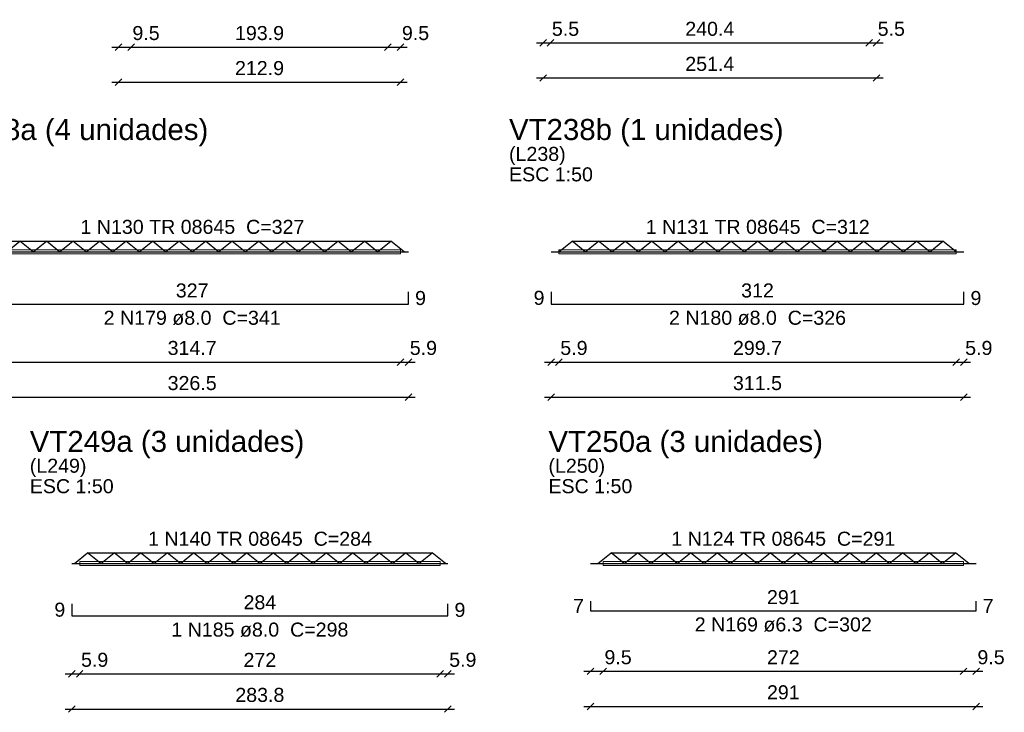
# Model space of a CAD drawing. Header units: millimetres. Extents: x 0 to 119, y 0 to 84.
# Tile 19 of 23: x 69 to 84, y 62 to 72. Entities that reach past the tile are written whole.
import ezdxf

# ---------------------------------------------------------------- set-up
doc = ezdxf.new("R2010")
doc.units = ezdxf.units.MM
doc.header["$MEASUREMENT"] = 0
doc.linetypes.add('NULL', pattern=[0])
doc.layers.get('0').update_dxf_attribs({"lineweight": 18})
for name, color, linetype, lineweight in [('Descrição da armadura', 7, 'Continuous', 0), ('DT-Armadura positiva', 2, 'Continuous', 30), ('DT-Cotas', 9, 'Continuous', 5), ('DT-Forma', 5, 'Continuous', 5), ('DT-Título', 3, 'Continuous', 20), ('Textos armaduras', 7, 'Continuous', 0)]:
    doc.layers.add(name, color=color, linetype=linetype, lineweight=lineweight)
doc.styles.add('Arial', font='txt')
doc.dimstyles.new('UM_50.000000', dxfattribs={"dimtxt": 0.18, "dimasz": 0.1, "dimexe": 0.1, "dimexo": 0.2, "dimgap": 0, "dimtad": 1, "dimtih": 1, "dimtoh": 1, "dimdec": 1, "dimlfac": 50, "dimzin": 0, "dimdsep": 46, "dimtxsty": 'Standard', "dimcen": 0.09, "dimdle": 0.1, "dimadec": 1, "dimazin": 2, "dimtfac": 1, "dimtdec": 4, "dimtofl": 0, "dimtmove": 0, "dimatfit": 3, "dimfxl": 1, "dimtolj": 1, "dimarcsym": 0})

# ---------------------------------------------------------------- blocks, each defined once
blk = doc.blocks.new('_Oblique')
at = {"color": 0, "linetype": 'ByBlock', "lineweight": -2}
blk.add_line((-0.5, -0.5), (0.5, 0.5), dxfattribs=at)
blk = doc.blocks.new('*D110')
at = {"layer": 'Defpoints', "color": 0}
for p in [(70.237, 71.296), (74.495, 71.296), (74.495, 71.296)]:
    blk.add_point(p, dxfattribs=at)
at = {"layer": 'DT-Cotas', "color": 0, "lineweight": -2}
blk.add_line((70.137, 71.296), (74.595, 71.296), dxfattribs=at)
at = {"layer": 'DT-Cotas', "color": 0, "lineweight": -2, "xscale": 0.1, "yscale": 0.1, "zscale": 0.1, "rotation": 180}
blk.add_blockref('_Oblique', (70.237, 71.296), dxfattribs=at)
at = {"layer": 'DT-Cotas', "color": 0, "lineweight": -2, "xscale": 0.1, "yscale": 0.1, "zscale": 0.1}
blk.add_blockref('_Oblique', (74.495, 71.296), dxfattribs=at)
at = {"layer": 'DT-Cotas', "color": 7, "insert": (72.366, 71.508), "char_height": 0.2118, "attachment_point": 5, "rotation": 0.0057, "style": 'Arial'}
blk.add_mtext('\\A1;212.9', dxfattribs=at)
blk = doc.blocks.new('*D111')
at = {"layer": 'Defpoints', "color": 0}
for p in [(70.237, 71.825), (70.427, 71.825), (70.427, 71.825)]:
    blk.add_point(p, dxfattribs=at)
at = {"layer": 'DT-Cotas', "color": 0, "lineweight": -2}
blk.add_line((70.137, 71.825), (70.527, 71.825), dxfattribs=at)
at = {"layer": 'DT-Cotas', "color": 0, "lineweight": -2, "xscale": 0.1, "yscale": 0.1, "zscale": 0.1, "rotation": 180}
blk.add_blockref('_Oblique', (70.237, 71.825), dxfattribs=at)
at = {"layer": 'DT-Cotas', "color": 0, "lineweight": -2, "xscale": 0.1, "yscale": 0.1, "zscale": 0.1}
blk.add_blockref('_Oblique', (70.427, 71.825), dxfattribs=at)
at = {"layer": 'DT-Cotas', "color": 7, "insert": (70.653, 72.037), "char_height": 0.2118, "attachment_point": 5, "rotation": 0.0057, "style": 'Arial'}
blk.add_mtext('\\A1;9.5', dxfattribs=at)
blk = doc.blocks.new('*D112')
at = {"layer": 'Defpoints', "color": 0}
for p in [(70.427, 71.825), (74.305, 71.825), (74.305, 71.825)]:
    blk.add_point(p, dxfattribs=at)
at = {"layer": 'DT-Cotas', "color": 0, "lineweight": -2}
blk.add_line((70.327, 71.825), (74.405, 71.825), dxfattribs=at)
at = {"layer": 'DT-Cotas', "color": 0, "lineweight": -2, "xscale": 0.1, "yscale": 0.1, "zscale": 0.1, "rotation": 180}
blk.add_blockref('_Oblique', (70.427, 71.825), dxfattribs=at)
at = {"layer": 'DT-Cotas', "color": 0, "lineweight": -2, "xscale": 0.1, "yscale": 0.1, "zscale": 0.1}
blk.add_blockref('_Oblique', (74.305, 71.825), dxfattribs=at)
at = {"layer": 'DT-Cotas', "color": 7, "insert": (72.366, 72.037), "char_height": 0.2118, "attachment_point": 5, "rotation": 0.0057, "style": 'Arial'}
blk.add_mtext('\\A1;193.9', dxfattribs=at)
blk = doc.blocks.new('*D113')
at = {"layer": 'Defpoints', "color": 0}
for p in [(74.305, 71.825), (74.495, 71.825), (74.495, 71.825)]:
    blk.add_point(p, dxfattribs=at)
at = {"layer": 'DT-Cotas', "color": 0, "lineweight": -2}
blk.add_line((74.205, 71.825), (74.595, 71.825), dxfattribs=at)
at = {"layer": 'DT-Cotas', "color": 0, "lineweight": -2, "xscale": 0.1, "yscale": 0.1, "zscale": 0.1, "rotation": 180}
blk.add_blockref('_Oblique', (74.305, 71.825), dxfattribs=at)
at = {"layer": 'DT-Cotas', "color": 0, "lineweight": -2, "xscale": 0.1, "yscale": 0.1, "zscale": 0.1}
blk.add_blockref('_Oblique', (74.495, 71.825), dxfattribs=at)
at = {"layer": 'DT-Cotas', "color": 7, "insert": (74.721, 72.037), "char_height": 0.2118, "attachment_point": 5, "rotation": 0.0057, "style": 'Arial'}
blk.add_mtext('\\A1;9.5', dxfattribs=at)
blk = doc.blocks.new('*D114')
at = {"layer": 'Defpoints', "color": 0}
for p in [(76.649, 71.36), (81.678, 71.36), (81.678, 71.36)]:
    blk.add_point(p, dxfattribs=at)
at = {"layer": 'DT-Cotas', "color": 0, "lineweight": -2}
blk.add_line((76.549, 71.36), (81.778, 71.36), dxfattribs=at)
at = {"layer": 'DT-Cotas', "color": 0, "lineweight": -2, "xscale": 0.1, "yscale": 0.1, "zscale": 0.1, "rotation": 180}
blk.add_blockref('_Oblique', (76.649, 71.36), dxfattribs=at)
at = {"layer": 'DT-Cotas', "color": 0, "lineweight": -2, "xscale": 0.1, "yscale": 0.1, "zscale": 0.1}
blk.add_blockref('_Oblique', (81.678, 71.36), dxfattribs=at)
at = {"layer": 'DT-Cotas', "color": 7, "insert": (79.163, 71.572), "char_height": 0.2118, "attachment_point": 5, "rotation": 0.0057, "style": 'Arial'}
blk.add_mtext('\\A1;251.4', dxfattribs=at)
blk = doc.blocks.new('*D115')
at = {"layer": 'Defpoints', "color": 0}
for p in [(76.649, 71.889), (76.759, 71.889), (76.759, 71.889)]:
    blk.add_point(p, dxfattribs=at)
at = {"layer": 'DT-Cotas', "color": 0, "lineweight": -2}
blk.add_line((76.549, 71.889), (76.859, 71.889), dxfattribs=at)
at = {"layer": 'DT-Cotas', "color": 0, "lineweight": -2, "xscale": 0.1, "yscale": 0.1, "zscale": 0.1, "rotation": 180}
blk.add_blockref('_Oblique', (76.649, 71.889), dxfattribs=at)
at = {"layer": 'DT-Cotas', "color": 0, "lineweight": -2, "xscale": 0.1, "yscale": 0.1, "zscale": 0.1}
blk.add_blockref('_Oblique', (76.759, 71.889), dxfattribs=at)
at = {"layer": 'DT-Cotas', "color": 7, "insert": (76.985, 72.101), "char_height": 0.2118, "attachment_point": 5, "rotation": 0.0057, "style": 'Arial'}
blk.add_mtext('\\A1;5.5', dxfattribs=at)
blk = doc.blocks.new('*D116')
at = {"layer": 'Defpoints', "color": 0}
for p in [(76.759, 71.889), (81.568, 71.889), (81.568, 71.889)]:
    blk.add_point(p, dxfattribs=at)
at = {"layer": 'DT-Cotas', "color": 0, "lineweight": -2}
blk.add_line((76.659, 71.889), (81.668, 71.889), dxfattribs=at)
at = {"layer": 'DT-Cotas', "color": 0, "lineweight": -2, "xscale": 0.1, "yscale": 0.1, "zscale": 0.1, "rotation": 180}
blk.add_blockref('_Oblique', (76.759, 71.889), dxfattribs=at)
at = {"layer": 'DT-Cotas', "color": 0, "lineweight": -2, "xscale": 0.1, "yscale": 0.1, "zscale": 0.1}
blk.add_blockref('_Oblique', (81.568, 71.889), dxfattribs=at)
at = {"layer": 'DT-Cotas', "color": 7, "insert": (79.163, 72.101), "char_height": 0.2118, "attachment_point": 5, "rotation": 0.0057, "style": 'Arial'}
blk.add_mtext('\\A1;240.4', dxfattribs=at)
blk = doc.blocks.new('*D117')
at = {"layer": 'Defpoints', "color": 0}
for p in [(81.568, 71.889), (81.678, 71.889), (81.678, 71.889)]:
    blk.add_point(p, dxfattribs=at)
at = {"layer": 'DT-Cotas', "color": 0, "lineweight": -2}
blk.add_line((81.468, 71.889), (81.778, 71.889), dxfattribs=at)
at = {"layer": 'DT-Cotas', "color": 0, "lineweight": -2, "xscale": 0.1, "yscale": 0.1, "zscale": 0.1, "rotation": 180}
blk.add_blockref('_Oblique', (81.568, 71.889), dxfattribs=at)
at = {"layer": 'DT-Cotas', "color": 0, "lineweight": -2, "xscale": 0.1, "yscale": 0.1, "zscale": 0.1}
blk.add_blockref('_Oblique', (81.678, 71.889), dxfattribs=at)
at = {"layer": 'DT-Cotas', "color": 7, "insert": (81.903, 72.101), "char_height": 0.2118, "attachment_point": 5, "rotation": 0.0057, "style": 'Arial'}
blk.add_mtext('\\A1;5.5', dxfattribs=at)
blk = doc.blocks.new('*D170')
at = {"layer": 'Defpoints', "color": 0}
for p in [(68.084, 66.542), (74.614, 66.542), (74.614, 66.542)]:
    blk.add_point(p, dxfattribs=at)
at = {"layer": 'DT-Cotas', "color": 0, "lineweight": -2}
blk.add_line((67.984, 66.542), (74.714, 66.542), dxfattribs=at)
at = {"layer": 'DT-Cotas', "color": 0, "lineweight": -2, "xscale": 0.1, "yscale": 0.1, "zscale": 0.1, "rotation": 180}
blk.add_blockref('_Oblique', (68.084, 66.542), dxfattribs=at)
at = {"layer": 'DT-Cotas', "color": 0, "lineweight": -2, "xscale": 0.1, "yscale": 0.1, "zscale": 0.1}
blk.add_blockref('_Oblique', (74.614, 66.542), dxfattribs=at)
at = {"layer": 'DT-Cotas', "color": 7, "insert": (71.349, 66.753), "char_height": 0.2118, "attachment_point": 5, "rotation": 0.0057, "style": 'Arial'}
blk.add_mtext('\\A1;326.5', dxfattribs=at)
blk = doc.blocks.new('*D172')
at = {"layer": 'Defpoints', "color": 0}
for p in [(68.202, 67.071), (74.496, 67.071), (74.496, 67.071)]:
    blk.add_point(p, dxfattribs=at)
at = {"layer": 'DT-Cotas', "color": 0, "lineweight": -2}
blk.add_line((68.102, 67.071), (74.596, 67.071), dxfattribs=at)
at = {"layer": 'DT-Cotas', "color": 0, "lineweight": -2, "xscale": 0.1, "yscale": 0.1, "zscale": 0.1, "rotation": 180}
blk.add_blockref('_Oblique', (68.202, 67.071), dxfattribs=at)
at = {"layer": 'DT-Cotas', "color": 0, "lineweight": -2, "xscale": 0.1, "yscale": 0.1, "zscale": 0.1}
blk.add_blockref('_Oblique', (74.496, 67.071), dxfattribs=at)
at = {"layer": 'DT-Cotas', "color": 7, "insert": (71.349, 67.283), "char_height": 0.2118, "attachment_point": 5, "rotation": 0.0057, "style": 'Arial'}
blk.add_mtext('\\A1;314.7', dxfattribs=at)
blk = doc.blocks.new('*D173')
at = {"layer": 'Defpoints', "color": 0}
for p in [(74.496, 67.071), (74.614, 67.071), (74.614, 67.071)]:
    blk.add_point(p, dxfattribs=at)
at = {"layer": 'DT-Cotas', "color": 0, "lineweight": -2}
blk.add_line((74.396, 67.071), (74.714, 67.071), dxfattribs=at)
at = {"layer": 'DT-Cotas', "color": 0, "lineweight": -2, "xscale": 0.1, "yscale": 0.1, "zscale": 0.1, "rotation": 180}
blk.add_blockref('_Oblique', (74.496, 67.071), dxfattribs=at)
at = {"layer": 'DT-Cotas', "color": 0, "lineweight": -2, "xscale": 0.1, "yscale": 0.1, "zscale": 0.1}
blk.add_blockref('_Oblique', (74.614, 67.071), dxfattribs=at)
at = {"layer": 'DT-Cotas', "color": 7, "insert": (74.84, 67.283), "char_height": 0.2118, "attachment_point": 5, "rotation": 0.0057, "style": 'Arial'}
blk.add_mtext('\\A1;5.9', dxfattribs=at)
blk = doc.blocks.new('*D174')
at = {"layer": 'Defpoints', "color": 0}
for p in [(76.768, 66.542), (82.999, 66.542), (82.999, 66.542)]:
    blk.add_point(p, dxfattribs=at)
at = {"layer": 'DT-Cotas', "color": 0, "lineweight": -2}
blk.add_line((76.668, 66.542), (83.099, 66.542), dxfattribs=at)
at = {"layer": 'DT-Cotas', "color": 0, "lineweight": -2, "xscale": 0.1, "yscale": 0.1, "zscale": 0.1, "rotation": 180}
blk.add_blockref('_Oblique', (76.768, 66.542), dxfattribs=at)
at = {"layer": 'DT-Cotas', "color": 0, "lineweight": -2, "xscale": 0.1, "yscale": 0.1, "zscale": 0.1}
blk.add_blockref('_Oblique', (82.999, 66.542), dxfattribs=at)
at = {"layer": 'DT-Cotas', "color": 7, "insert": (79.883, 66.753), "char_height": 0.2118, "attachment_point": 5, "rotation": 0.0057, "style": 'Arial'}
blk.add_mtext('\\A1;311.5', dxfattribs=at)
blk = doc.blocks.new('*D175')
at = {"layer": 'Defpoints', "color": 0}
for p in [(76.768, 67.071), (76.886, 67.071), (76.886, 67.071)]:
    blk.add_point(p, dxfattribs=at)
at = {"layer": 'DT-Cotas', "color": 0, "lineweight": -2}
blk.add_line((76.668, 67.071), (76.986, 67.071), dxfattribs=at)
at = {"layer": 'DT-Cotas', "color": 0, "lineweight": -2, "xscale": 0.1, "yscale": 0.1, "zscale": 0.1, "rotation": 180}
blk.add_blockref('_Oblique', (76.768, 67.071), dxfattribs=at)
at = {"layer": 'DT-Cotas', "color": 0, "lineweight": -2, "xscale": 0.1, "yscale": 0.1, "zscale": 0.1}
blk.add_blockref('_Oblique', (76.886, 67.071), dxfattribs=at)
at = {"layer": 'DT-Cotas', "color": 7, "insert": (77.112, 67.283), "char_height": 0.2118, "attachment_point": 5, "rotation": 0.0057, "style": 'Arial'}
blk.add_mtext('\\A1;5.9', dxfattribs=at)
blk = doc.blocks.new('*D176')
at = {"layer": 'Defpoints', "color": 0}
for p in [(76.886, 67.071), (82.881, 67.071), (82.881, 67.071)]:
    blk.add_point(p, dxfattribs=at)
at = {"layer": 'DT-Cotas', "color": 0, "lineweight": -2}
blk.add_line((76.786, 67.071), (82.981, 67.071), dxfattribs=at)
at = {"layer": 'DT-Cotas', "color": 0, "lineweight": -2, "xscale": 0.1, "yscale": 0.1, "zscale": 0.1, "rotation": 180}
blk.add_blockref('_Oblique', (76.886, 67.071), dxfattribs=at)
at = {"layer": 'DT-Cotas', "color": 0, "lineweight": -2, "xscale": 0.1, "yscale": 0.1, "zscale": 0.1}
blk.add_blockref('_Oblique', (82.881, 67.071), dxfattribs=at)
at = {"layer": 'DT-Cotas', "color": 7, "insert": (79.883, 67.283), "char_height": 0.2118, "attachment_point": 5, "rotation": 0.0057, "style": 'Arial'}
blk.add_mtext('\\A1;299.7', dxfattribs=at)
blk = doc.blocks.new('*D177')
at = {"layer": 'Defpoints', "color": 0}
for p in [(82.881, 67.071), (82.999, 67.071), (82.999, 67.071)]:
    blk.add_point(p, dxfattribs=at)
at = {"layer": 'DT-Cotas', "color": 0, "lineweight": -2}
blk.add_line((82.781, 67.071), (83.099, 67.071), dxfattribs=at)
at = {"layer": 'DT-Cotas', "color": 0, "lineweight": -2, "xscale": 0.1, "yscale": 0.1, "zscale": 0.1, "rotation": 180}
blk.add_blockref('_Oblique', (82.881, 67.071), dxfattribs=at)
at = {"layer": 'DT-Cotas', "color": 0, "lineweight": -2, "xscale": 0.1, "yscale": 0.1, "zscale": 0.1}
blk.add_blockref('_Oblique', (82.999, 67.071), dxfattribs=at)
at = {"layer": 'DT-Cotas', "color": 7, "insert": (83.224, 67.283), "char_height": 0.2118, "attachment_point": 5, "rotation": 0.0057, "style": 'Arial'}
blk.add_mtext('\\A1;5.9', dxfattribs=at)
blk = doc.blocks.new('*D226')
at = {"layer": 'Defpoints', "color": 0}
for p in [(69.533, 61.833), (75.209, 61.833), (75.209, 61.833)]:
    blk.add_point(p, dxfattribs=at)
at = {"layer": 'DT-Cotas', "color": 0, "lineweight": -2}
blk.add_line((69.433, 61.833), (75.309, 61.833), dxfattribs=at)
at = {"layer": 'DT-Cotas', "color": 0, "lineweight": -2, "xscale": 0.1, "yscale": 0.1, "zscale": 0.1, "rotation": 180}
blk.add_blockref('_Oblique', (69.533, 61.833), dxfattribs=at)
at = {"layer": 'DT-Cotas', "color": 0, "lineweight": -2, "xscale": 0.1, "yscale": 0.1, "zscale": 0.1}
blk.add_blockref('_Oblique', (75.209, 61.833), dxfattribs=at)
at = {"layer": 'DT-Cotas', "color": 7, "insert": (72.371, 62.045), "char_height": 0.2118, "attachment_point": 5, "rotation": 0.0057, "style": 'Arial'}
blk.add_mtext('\\A1;283.8', dxfattribs=at)
blk = doc.blocks.new('*D227')
at = {"layer": 'Defpoints', "color": 0}
for p in [(69.533, 62.363), (69.651, 62.363), (69.651, 62.363)]:
    blk.add_point(p, dxfattribs=at)
at = {"layer": 'DT-Cotas', "color": 0, "lineweight": -2}
blk.add_line((69.433, 62.363), (69.751, 62.363), dxfattribs=at)
at = {"layer": 'DT-Cotas', "color": 0, "lineweight": -2, "xscale": 0.1, "yscale": 0.1, "zscale": 0.1, "rotation": 180}
blk.add_blockref('_Oblique', (69.533, 62.363), dxfattribs=at)
at = {"layer": 'DT-Cotas', "color": 0, "lineweight": -2, "xscale": 0.1, "yscale": 0.1, "zscale": 0.1}
blk.add_blockref('_Oblique', (69.651, 62.363), dxfattribs=at)
at = {"layer": 'DT-Cotas', "color": 7, "insert": (69.877, 62.575), "char_height": 0.2118, "attachment_point": 5, "rotation": 0.0057, "style": 'Arial'}
blk.add_mtext('\\A1;5.9', dxfattribs=at)
blk = doc.blocks.new('*D228')
at = {"layer": 'Defpoints', "color": 0}
for p in [(69.651, 62.363), (75.091, 62.363), (75.091, 62.363)]:
    blk.add_point(p, dxfattribs=at)
at = {"layer": 'DT-Cotas', "color": 0, "lineweight": -2}
blk.add_line((69.551, 62.363), (75.191, 62.363), dxfattribs=at)
at = {"layer": 'DT-Cotas', "color": 0, "lineweight": -2, "xscale": 0.1, "yscale": 0.1, "zscale": 0.1, "rotation": 180}
blk.add_blockref('_Oblique', (69.651, 62.363), dxfattribs=at)
at = {"layer": 'DT-Cotas', "color": 0, "lineweight": -2, "xscale": 0.1, "yscale": 0.1, "zscale": 0.1}
blk.add_blockref('_Oblique', (75.091, 62.363), dxfattribs=at)
at = {"layer": 'DT-Cotas', "color": 7, "insert": (72.371, 62.575), "char_height": 0.2118, "attachment_point": 5, "rotation": 0.0057, "style": 'Arial'}
blk.add_mtext('\\A1;272', dxfattribs=at)
blk = doc.blocks.new('*D229')
at = {"layer": 'Defpoints', "color": 0}
for p in [(75.091, 62.363), (75.209, 62.363), (75.209, 62.363)]:
    blk.add_point(p, dxfattribs=at)
at = {"layer": 'DT-Cotas', "color": 0, "lineweight": -2}
blk.add_line((74.991, 62.363), (75.309, 62.363), dxfattribs=at)
at = {"layer": 'DT-Cotas', "color": 0, "lineweight": -2, "xscale": 0.1, "yscale": 0.1, "zscale": 0.1, "rotation": 180}
blk.add_blockref('_Oblique', (75.091, 62.363), dxfattribs=at)
at = {"layer": 'DT-Cotas', "color": 0, "lineweight": -2, "xscale": 0.1, "yscale": 0.1, "zscale": 0.1}
blk.add_blockref('_Oblique', (75.209, 62.363), dxfattribs=at)
at = {"layer": 'DT-Cotas', "color": 7, "insert": (75.435, 62.575), "char_height": 0.2118, "attachment_point": 5, "rotation": 0.0057, "style": 'Arial'}
blk.add_mtext('\\A1;5.9', dxfattribs=at)
blk = doc.blocks.new('*D230')
at = {"layer": 'Defpoints', "color": 0}
for p in [(77.363, 61.872), (83.183, 61.872), (83.183, 61.872)]:
    blk.add_point(p, dxfattribs=at)
at = {"layer": 'DT-Cotas', "color": 0, "lineweight": -2}
blk.add_line((77.263, 61.872), (83.283, 61.872), dxfattribs=at)
at = {"layer": 'DT-Cotas', "color": 0, "lineweight": -2, "xscale": 0.1, "yscale": 0.1, "zscale": 0.1, "rotation": 180}
blk.add_blockref('_Oblique', (77.363, 61.872), dxfattribs=at)
at = {"layer": 'DT-Cotas', "color": 0, "lineweight": -2, "xscale": 0.1, "yscale": 0.1, "zscale": 0.1}
blk.add_blockref('_Oblique', (83.183, 61.872), dxfattribs=at)
at = {"layer": 'DT-Cotas', "color": 7, "insert": (80.273, 62.084), "char_height": 0.2118, "attachment_point": 5, "rotation": 0.0057, "style": 'Arial'}
blk.add_mtext('\\A1;291', dxfattribs=at)
blk = doc.blocks.new('*D231')
at = {"layer": 'Defpoints', "color": 0}
for p in [(77.363, 62.402), (77.553, 62.402), (77.553, 62.402)]:
    blk.add_point(p, dxfattribs=at)
at = {"layer": 'DT-Cotas', "color": 0, "lineweight": -2}
blk.add_line((77.263, 62.402), (77.653, 62.402), dxfattribs=at)
at = {"layer": 'DT-Cotas', "color": 0, "lineweight": -2, "xscale": 0.1, "yscale": 0.1, "zscale": 0.1, "rotation": 180}
blk.add_blockref('_Oblique', (77.363, 62.402), dxfattribs=at)
at = {"layer": 'DT-Cotas', "color": 0, "lineweight": -2, "xscale": 0.1, "yscale": 0.1, "zscale": 0.1}
blk.add_blockref('_Oblique', (77.553, 62.402), dxfattribs=at)
at = {"layer": 'DT-Cotas', "color": 7, "insert": (77.779, 62.614), "char_height": 0.2118, "attachment_point": 5, "rotation": 0.0057, "style": 'Arial'}
blk.add_mtext('\\A1;9.5', dxfattribs=at)
blk = doc.blocks.new('*D232')
at = {"layer": 'Defpoints', "color": 0}
for p in [(77.553, 62.402), (82.993, 62.402), (82.993, 62.402)]:
    blk.add_point(p, dxfattribs=at)
at = {"layer": 'DT-Cotas', "color": 0, "lineweight": -2}
blk.add_line((77.453, 62.402), (83.093, 62.402), dxfattribs=at)
at = {"layer": 'DT-Cotas', "color": 0, "lineweight": -2, "xscale": 0.1, "yscale": 0.1, "zscale": 0.1, "rotation": 180}
blk.add_blockref('_Oblique', (77.553, 62.402), dxfattribs=at)
at = {"layer": 'DT-Cotas', "color": 0, "lineweight": -2, "xscale": 0.1, "yscale": 0.1, "zscale": 0.1}
blk.add_blockref('_Oblique', (82.993, 62.402), dxfattribs=at)
at = {"layer": 'DT-Cotas', "color": 7, "insert": (80.273, 62.614), "char_height": 0.2118, "attachment_point": 5, "rotation": 0.0057, "style": 'Arial'}
blk.add_mtext('\\A1;272', dxfattribs=at)
blk = doc.blocks.new('*D233')
at = {"layer": 'Defpoints', "color": 0}
for p in [(82.993, 62.402), (83.183, 62.402), (83.183, 62.402)]:
    blk.add_point(p, dxfattribs=at)
at = {"layer": 'DT-Cotas', "color": 0, "lineweight": -2}
blk.add_line((82.893, 62.402), (83.283, 62.402), dxfattribs=at)
at = {"layer": 'DT-Cotas', "color": 0, "lineweight": -2, "xscale": 0.1, "yscale": 0.1, "zscale": 0.1, "rotation": 180}
blk.add_blockref('_Oblique', (82.993, 62.402), dxfattribs=at)
at = {"layer": 'DT-Cotas', "color": 0, "lineweight": -2, "xscale": 0.1, "yscale": 0.1, "zscale": 0.1}
blk.add_blockref('_Oblique', (83.183, 62.402), dxfattribs=at)
at = {"layer": 'DT-Cotas', "color": 7, "insert": (83.409, 62.614), "char_height": 0.2118, "attachment_point": 5, "rotation": 0.0057, "style": 'Arial'}
blk.add_mtext('\\A1;9.5', dxfattribs=at)

msp = doc.modelspace()

# ---------------------------------------------------------------- linework, layer by layer
at = {"layer": 'DT-Armadura positiva'}
for p, q in [((68.349, 68.8976), (74.349, 68.8976)), ((68.549, 68.7376), (68.749, 68.8976)), ((68.949, 68.7376), (68.749, 68.8976)), ((68.949, 68.7376), (69.149, 68.8976)), ((69.349, 68.7376), (69.149, 68.8976)), ((69.349, 68.7376), (69.549, 68.8976)), ((69.749, 68.7376), (69.549, 68.8976)), ((69.749, 68.7376), (69.949, 68.8976)), ((70.149, 68.7376), (69.949, 68.8976)), ((70.149, 68.7376), (70.349, 68.8976)), ((70.549, 68.7376), (70.349, 68.8976)), ((70.549, 68.7376), (70.749, 68.8976)), ((70.949, 68.7376), (70.749, 68.8976)), ((70.949, 68.7376), (71.149, 68.8976)), ((71.349, 68.7376), (71.149, 68.8976)), ((71.349, 68.7376), (71.549, 68.8976)), ((71.749, 68.7376), (71.549, 68.8976)), ((71.749, 68.7376), (71.949, 68.8976)), ((72.149, 68.7376), (71.949, 68.8976)), ((72.149, 68.7376), (72.349, 68.8976)), ((72.549, 68.7376), (72.349, 68.8976)), ((72.549, 68.7376), (72.749, 68.8976)), ((72.949, 68.7376), (72.749, 68.8976)), ((72.949, 68.7376), (73.149, 68.8976)), ((73.349, 68.7376), (73.149, 68.8976)), ((73.349, 68.7376), (73.549, 68.8976)), ((73.749, 68.7376), (73.549, 68.8976)), ((73.749, 68.7376), (73.949, 68.8976)), ((74.149, 68.7376), (73.949, 68.8976)), ((74.149, 68.7376), (74.349, 68.8976)), ((74.549, 68.7376), (74.349, 68.8976)), ((76.8832, 68.7376), (77.0832, 68.8976)), ((77.2832, 68.7376), (77.0832, 68.8976)), ((77.0832, 68.8976), (82.6832, 68.8976)), ((77.2832, 68.7376), (77.4832, 68.8976)), ((77.6832, 68.7376), (77.4832, 68.8976)), ((77.6832, 68.7376), (77.8832, 68.8976)), ((78.0832, 68.7376), (77.8832, 68.8976)), ((78.0832, 68.7376), (78.2832, 68.8976)), ((78.4832, 68.7376), (78.2832, 68.8976)), ((78.4832, 68.7376), (78.6832, 68.8976)), ((78.8832, 68.7376), (78.6832, 68.8976)), ((78.8832, 68.7376), (79.0832, 68.8976)), ((79.2832, 68.7376), (79.0832, 68.8976)), ((79.2832, 68.7376), (79.4832, 68.8976)), ((79.6832, 68.7376), (79.4832, 68.8976)), ((79.6832, 68.7376), (79.8832, 68.8976)), ((80.0832, 68.7376), (79.8832, 68.8976)), ((80.0832, 68.7376), (80.2832, 68.8976)), ((80.4832, 68.7376), (80.2832, 68.8976)), ((80.4832, 68.7376), (80.6832, 68.8976)), ((80.8832, 68.7376), (80.6832, 68.8976)), ((80.8832, 68.7376), (81.0832, 68.8976)), ((81.2832, 68.7376), (81.0832, 68.8976)), ((81.2832, 68.7376), (81.4832, 68.8976)), ((81.6832, 68.7376), (81.4832, 68.8976)), ((81.6832, 68.7376), (81.8832, 68.8976)), ((82.0832, 68.7376), (81.8832, 68.8976)), ((82.0832, 68.7376), (82.2832, 68.8976)), ((82.4832, 68.7376), (82.2832, 68.8976)), ((82.4832, 68.7376), (82.6832, 68.8976)), ((82.8832, 68.7376), (82.6832, 68.8976)), ((68.0837, 68.7376), (74.6143, 68.7376)), ((76.7679, 68.7376), (82.9985, 68.7376)), ((69.5714, 64.0294), (69.7714, 64.1894)), ((69.9714, 64.0294), (69.7714, 64.1894)), ((69.7714, 64.1894), (74.9714, 64.1894)), ((69.9714, 64.0294), (70.1714, 64.1894)), ((70.3714, 64.0294), (70.1714, 64.1894)), ((70.3714, 64.0294), (70.5714, 64.1894)), ((70.7714, 64.0294), (70.5714, 64.1894)), ((70.7714, 64.0294), (70.9714, 64.1894)), ((71.1714, 64.0294), (70.9714, 64.1894)), ((71.1714, 64.0294), (71.3714, 64.1894)), ((71.5714, 64.0294), (71.3714, 64.1894)), ((71.5714, 64.0294), (71.7714, 64.1894)), ((71.9714, 64.0294), (71.7714, 64.1894)), ((71.9714, 64.0294), (72.1714, 64.1894)), ((72.3714, 64.0294), (72.1714, 64.1894)), ((72.3714, 64.0294), (72.5714, 64.1894)), ((72.7714, 64.0294), (72.5714, 64.1894)), ((72.7714, 64.0294), (72.9714, 64.1894)), ((73.1714, 64.0294), (72.9714, 64.1894)), ((73.1714, 64.0294), (73.3714, 64.1894)), ((73.5714, 64.0294), (73.3714, 64.1894)), ((73.5714, 64.0294), (73.7714, 64.1894)), ((73.9714, 64.0294), (73.7714, 64.1894)), ((73.9714, 64.0294), (74.1714, 64.1894)), ((74.3714, 64.0294), (74.1714, 64.1894)), ((74.3714, 64.0294), (74.5714, 64.1894)), ((74.7714, 64.0294), (74.5714, 64.1894)), ((74.7714, 64.0294), (74.9714, 64.1894)), ((75.1714, 64.0294), (74.9714, 64.1894)), ((77.473, 64.0294), (77.673, 64.1894)), ((77.873, 64.0294), (77.673, 64.1894)), ((77.673, 64.1894), (82.873, 64.1894)), ((77.873, 64.0294), (78.073, 64.1894)), ((78.273, 64.0294), (78.073, 64.1894)), ((78.273, 64.0294), (78.473, 64.1894)), ((78.673, 64.0294), (78.473, 64.1894)), ((78.673, 64.0294), (78.873, 64.1894)), ((79.073, 64.0294), (78.873, 64.1894)), ((79.073, 64.0294), (79.273, 64.1894)), ((79.473, 64.0294), (79.273, 64.1894)), ((79.473, 64.0294), (79.673, 64.1894)), ((79.873, 64.0294), (79.673, 64.1894)), ((79.873, 64.0294), (80.073, 64.1894)), ((80.273, 64.0294), (80.073, 64.1894)), ((80.273, 64.0294), (80.473, 64.1894)), ((80.673, 64.0294), (80.473, 64.1894)), ((80.673, 64.0294), (80.873, 64.1894)), ((81.073, 64.0294), (80.873, 64.1894)), ((81.073, 64.0294), (81.273, 64.1894)), ((81.473, 64.0294), (81.273, 64.1894)), ((81.473, 64.0294), (81.673, 64.1894)), ((81.873, 64.0294), (81.673, 64.1894)), ((81.873, 64.0294), (82.073, 64.1894)), ((82.273, 64.0294), (82.073, 64.1894)), ((82.273, 64.0294), (82.473, 64.1894)), ((82.673, 64.0294), (82.473, 64.1894)), ((82.673, 64.0294), (82.873, 64.1894)), ((83.073, 64.0294), (82.873, 64.1894)), ((69.5334, 64.0294), (75.2094, 64.0294)), ((77.363, 64.0294), (83.183, 64.0294))]:
    msp.add_line(p, q, dxfattribs=at)
for points in [[(68.0837, 68.13), (68.0837, 67.946), (74.6143, 67.946), (74.6143, 68.13)], [(76.7679, 68.13), (76.7679, 67.946), (82.9985, 67.946), (82.9985, 68.13)], [(69.5334, 63.4218), (69.5334, 63.2378), (75.2094, 63.2378), (75.2094, 63.4218)], [(77.363, 63.4609), (77.363, 63.316), (83.183, 63.316), (83.183, 63.4609)]]:
    msp.add_lwpolyline(points, dxfattribs=at)
at = {"layer": 'DT-Forma'}
for points in [[(68.2017, 68.7076), (68.2017, 68.7676), (74.4963, 68.7676), (74.4963, 68.7076), (68.2017, 68.7076)], [(76.8859, 68.7076), (76.8859, 68.7676), (82.8805, 68.7676), (82.8805, 68.7076), (76.8859, 68.7076)], [(69.6514, 63.9994), (69.6514, 64.0594), (75.0914, 64.0594), (75.0914, 63.9994), (69.6514, 63.9994)], [(77.553, 63.9994), (77.553, 64.0594), (82.993, 64.0594), (82.993, 63.9994), (77.553, 63.9994)]]:
    msp.add_lwpolyline(points, close=True, dxfattribs=at)

# ---------------------------------------------------------------- texts
at = {"layer": 'Descrição da armadura', "linetype": 'NULL', "char_height": 0.2118, "attachment_point": 8, "line_spacing_factor": 0.9, "style": 'Arial'}
for s, insert, width in [('1 N130 TR 08645  C=327', (71.3533, 69.0035), 6.626104), ('1 N131 TR 08645  C=312', (79.8875, 69.0035), 6.626104), ('2 N179 ø8.0  C=341', (71.3493, 67.6285), 5.239541), ('2 N180 ø8.0  C=326', (79.8835, 67.6285), 5.239541), ('1 N140 TR 08645  C=284', (72.373, 64.2953), 6.626104), ('1 N124 TR 08645  C=291', (80.2726, 64.2954), 6.626104), ('1 N185 ø8.0  C=298', (72.371, 62.9203), 5.239541), ('2 N169 ø6.3  C=302', (80.2726, 62.9984), 5.239541)]:
    msp.add_mtext(s, dxfattribs=dict(at, insert=insert, width=width))
at = {"layer": 'DT-Título', "linetype": 'NULL', "attachment_point": 7, "line_spacing_factor": 0.798, "style": 'Arial'}
for s, insert, char_height, width in [('VT238a (4 unidades)', (67.4483, 70.3276), 0.3177, 8.218633), ('VT238b (1 unidades)', (76.1325, 70.3276), 0.3177, 8.218633), ('(L238)', (76.1325, 70.0446), 0.2118, 1.676562), ('ESC 1:50', (76.1325, 69.7965), 0.2118, 2.482559), ('VT249a (3 unidades)', (68.898, 65.6194), 0.3177, 8.218633), ('VT250a (3 unidades)', (76.7276, 65.6185), 0.3177, 8.218633), ('(L249)', (68.898, 65.3364), 0.2118, 1.676562), ('(L250)', (76.7276, 65.3365), 0.2118, 1.676562), ('ESC 1:50', (68.898, 65.0883), 0.2118, 2.482559), ('ESC 1:50', (76.7276, 65.0884), 0.2118, 2.482559)]:
    msp.add_mtext(s, dxfattribs=dict(at, insert=insert, char_height=char_height, width=width))
at = {"layer": 'Textos armaduras', "linetype": 'NULL', "char_height": 0.2118, "line_spacing_factor": 0.9, "style": 'Arial'}
for s, insert, width, attachment_point in [('327', (71.349, 68.0433), 1.367705, 8), ('312', (79.8832, 68.0433), 1.367705, 8), ('9', (74.7143, 68.1439), 0.722568, 1), ('9', (76.6679, 67.9321), 0.722568, 9), ('9', (83.0985, 68.1439), 0.722568, 1), ('284', (72.3714, 63.3351), 1.367705, 8), ('291', (80.273, 63.4133), 1.367705, 8), ('9', (69.4334, 63.2239), 0.722568, 9), ('7', (77.263, 63.2826), 0.722568, 9), ('7', (83.283, 63.4944), 0.722568, 1), ('9', (75.3094, 63.4357), 0.722568, 1)]:
    msp.add_mtext(s, dxfattribs=dict(at, insert=insert, width=width, attachment_point=attachment_point))

# ---------------------------------------------------------------- dimensions: what is measured, and where the dimension line sits
at = {"layer": 'DT-Cotas'}
for base, p1, p2, picture, middle in [((76.7591, 71.8892), (76.6491, 71.8892), (76.7591, 71.8892), '*D115', (76.9847, 72.101)), ((81.5675, 71.8892), (76.7591, 71.8892), (81.5675, 71.8892), '*D116', (79.1633, 72.101)), ((81.6775, 71.8892), (81.5675, 71.8892), (81.6775, 71.8892), '*D117', (81.9031, 72.101)), ((70.4271, 71.8252), (70.2371, 71.8252), (70.4271, 71.8252), '*D111', (70.6526, 72.037)), ((74.3055, 71.8252), (70.4271, 71.8252), (74.3055, 71.8252), '*D112', (72.3663, 72.037)), ((74.4955, 71.8252), (74.3055, 71.8252), (74.4955, 71.8252), '*D113', (74.721, 72.037)), ((74.4955, 71.2957), (70.2371, 71.2957), (74.4955, 71.2957), '*D110', (72.3663, 71.5075)), ((81.6775, 71.3597), (76.6491, 71.3597), (81.6775, 71.3597), '*D114', (79.1633, 71.5715)), ((74.4963, 67.071), (68.2017, 67.071), (74.4963, 67.071), '*D172', (71.349, 67.2828)), ((74.6143, 67.071), (74.4963, 67.071), (74.6143, 67.071), '*D173', (74.8398, 67.2828)), ((76.8859, 67.071), (76.7679, 67.071), (76.8859, 67.071), '*D175', (77.1115, 67.2828)), ((82.8805, 67.071), (76.8859, 67.071), (82.8805, 67.071), '*D176', (79.8832, 67.2828)), ((82.9985, 67.071), (82.8805, 67.071), (82.9985, 67.071), '*D177', (83.2241, 67.2828)), ((74.6143, 66.5415), (68.0837, 66.5415), (74.6143, 66.5415), '*D170', (71.349, 66.7533)), ((82.9985, 66.5415), (76.7679, 66.5415), (82.9985, 66.5415), '*D174', (79.8832, 66.7533)), ((77.553, 62.4019), (77.363, 62.4019), (77.553, 62.4019), '*D231', (77.7786, 62.6137)), ((82.993, 62.4019), (77.553, 62.4019), (82.993, 62.4019), '*D232', (80.273, 62.6137)), ((83.183, 62.4019), (82.993, 62.4019), (83.183, 62.4019), '*D233', (83.4086, 62.6137)), ((69.6514, 62.3628), (69.5334, 62.3628), (69.6514, 62.3628), '*D227', (69.877, 62.5746)), ((75.0914, 62.3628), (69.6514, 62.3628), (75.0914, 62.3628), '*D228', (72.3714, 62.5746)), ((75.2094, 62.3628), (75.0914, 62.3628), (75.2094, 62.3628), '*D229', (75.4349, 62.5746)), ((75.2094, 61.8333), (69.5334, 61.8333), (75.2094, 61.8333), '*D226', (72.3714, 62.0451)), ((83.183, 61.8724), (77.363, 61.8724), (83.183, 61.8724), '*D230', (80.273, 62.0842))]:
    dim = msp.add_linear_dim(base=base, p1=p1, p2=p2, dimstyle='UM_50.000000', override={"dimtxt": 0.2118, "dimasz": 0.1, "dimexe": 0.1, "dimexo": 0.2, "dimtad": 1, "dimtih": 0, "dimtoh": 0, "dimdec": 1, "dimlfac": 50, "dimzin": 8, "dimtxsty": 'Arial', "dimblk": 'Oblique', "dimblk1": 'Oblique', "dimblk2": 'Oblique', "dimsah": 1, "dimdle": 0.1, "dimse1": 1, "dimse2": 1, "dimclrt": 7, "dimadec": 1, "dimazin": 3, "dimtmove": 2, "dimldrblk": 'Oblique'}, dxfattribs=at)
    dim.commit()
    dim.dimension.update_dxf_attribs({"geometry": picture, "text_midpoint": middle, "dimtype": 160, "text_rotation": 0.00573})

doc.saveas('drawing.dxf')
